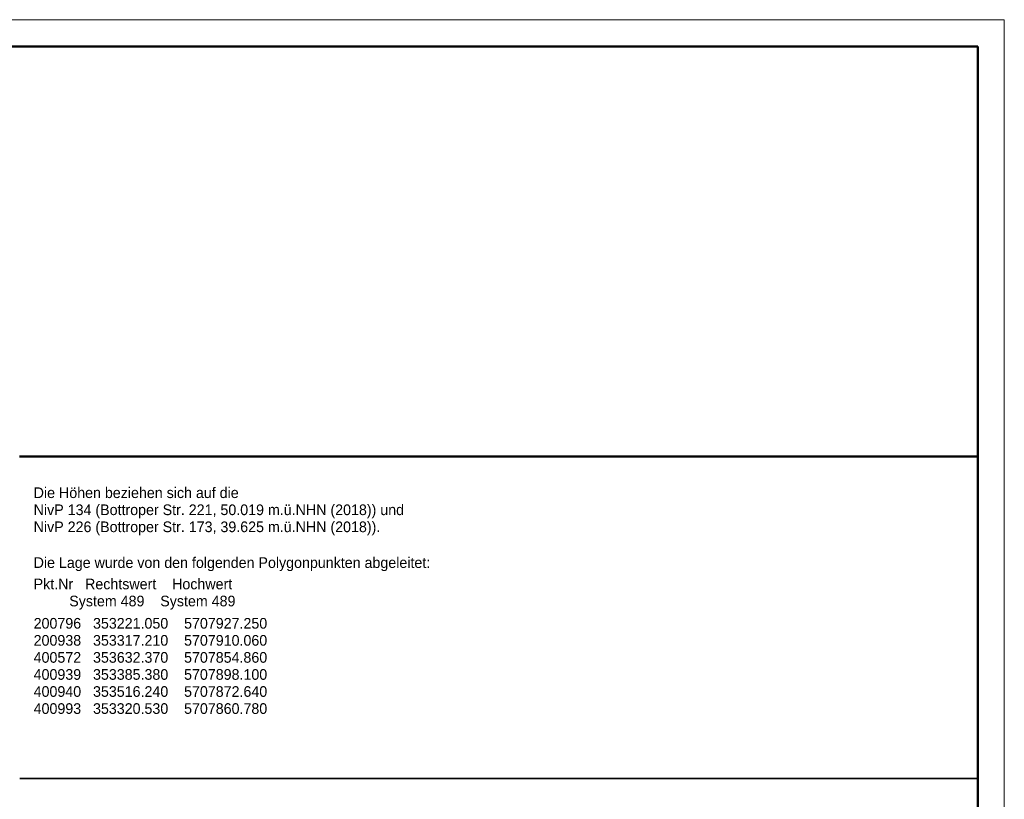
# Model space of a CAD drawing. Extents: x 353221 to 353679, y 5707809 to 5707957.
# Tile 21 of 21: x 353586 to 353679, y 5707883 to 5707957. Entities that reach past the tile are written whole.
import ezdxf

# ---------------------------------------------------------------- set-up
doc = ezdxf.new("R2010")
doc.units = 0
doc.header["$MEASUREMENT"] = 0
doc.linetypes.add('LINE_LT_4', pattern=[10000, 10000, 0])
doc.layers.add('Verm Rahmen P-1', color=7, linetype='Continuous')
doc.layers.add('Verm Schriftfeld P-1', color=7, linetype='Continuous')
doc.styles.add('34', font='txt', dxfattribs={"height": 1})

msp = doc.modelspace()

# ---------------------------------------------------------------- linework, layer by layer
at = {"layer": 'Verm Rahmen P-1', "color": 18, "linetype": 'LINE_LT_4', "lineweight": 13, "true_color": 0x000000}
for p, q in [((353296.03, 5707956.58), (353678.53, 5707956.58)), ((353678.53, 5707956.58), (353678.53, 5707809.08))]:
    msp.add_line(p, q, dxfattribs=at)
at = {"layer": 'Verm Rahmen P-1', "color": 18, "linetype": 'LINE_LT_4', "lineweight": 50, "true_color": 0x000000}
for p, q in [((353308.53, 5707954.08), (353676.03, 5707954.08)), ((353676.03, 5707954.08), (353676.03, 5707811.58))]:
    msp.add_line(p, q, dxfattribs=at)
at = {"layer": 'Verm Schriftfeld P-1', "color": 18, "lineweight": 50, "true_color": 0x000000}
for p, q in [((353586.03, 5707954.08), (353676.03, 5707954.08)), ((353676.03, 5707954.08), (353676.03, 5707811.58)), ((353586.03, 5707915.58), (353676.03, 5707915.58))]:
    msp.add_line(p, q, dxfattribs=at)
at = {"layer": 'Verm Schriftfeld P-1', "color": 18, "lineweight": 35, "true_color": 0x000000}
msp.add_line((353586.083, 5707885.343), (353676.083, 5707885.343), dxfattribs=at)

# ---------------------------------------------------------------- texts
at = {"layer": 'Verm Schriftfeld P-1', "color": 18, "true_color": 0x000000, "char_height": 1, "attachment_point": 1, "line_spacing_factor": 0.959981, "style": '34'}
for s, insert in [('Die Höhen beziehen sich auf die^JNivP 134 (Bottroper Str. 221, 50.019 m.ü.NHN (2018)) und^JNivP 226 (Bottroper Str. 173, 39.625 m.ü.NHN (2018)).', (353587.371, 5707912.681)), ('Die Lage wurde von den folgenden Polygonpunkten abgeleitet:', (353587.369, 5707906.121)), ('Pkt.Nr   Rechtswert    Hochwert', (353587.369, 5707904.115)), ('         System 489    System 489', (353587.369, 5707902.515)), ('200796   353221.050    5707927.250^J200938   353317.210    5707910.060^J400572   353632.370    5707854.860^J400939   353385.380    5707898.100^J400940   353516.240    5707872.640^J400993   353320.530    5707860.780^J^J^J ', (353587.369, 5707900.424))]:
    msp.add_mtext(s, dxfattribs=dict(at, insert=insert))

doc.saveas('drawing.dxf')
